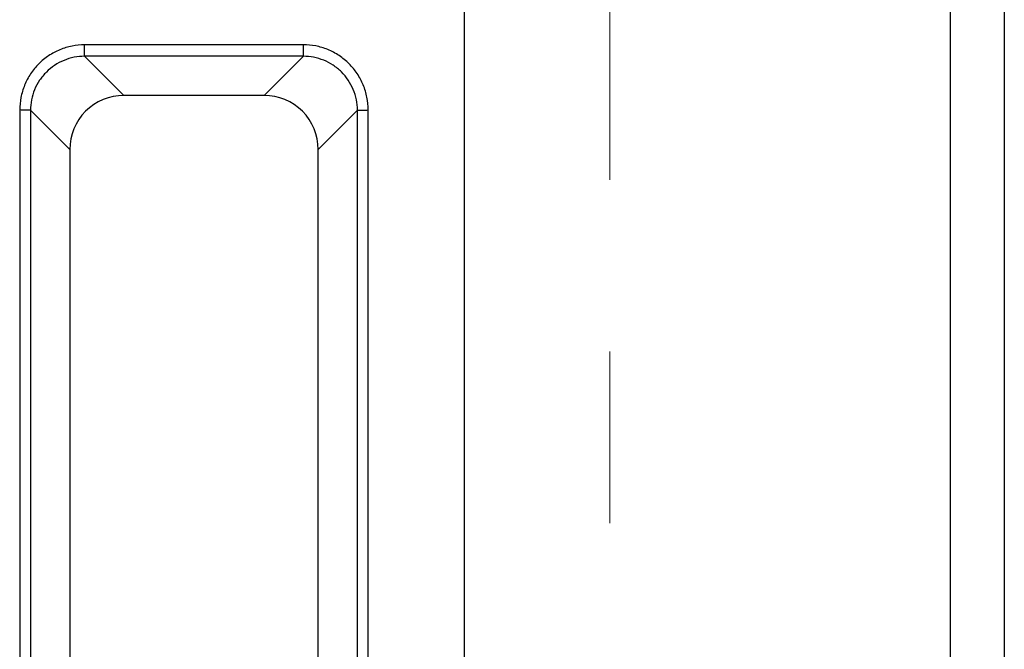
# Model space of a CAD drawing. Header units: millimetres. Extents: x 6362 to 6804, y -1856 to -1543.
# Tile 25 of 28: x 6722 to 6740, y -1649 to -1637. Entities that reach past the tile are written whole.
import ezdxf

# ---------------------------------------------------------------- set-up
doc = ezdxf.new("R2010")
doc.units = ezdxf.units.MM
doc.linetypes.add('CENTER2', pattern=[28.575, 19.05, -3.175, 3.175, -3.175])

msp = doc.modelspace()

# ---------------------------------------------------------------- linework, layer by layer
at = {"color": 7, "linetype": 'Continuous'}
for p, q in [((6729.93, -1630.597), (6729.93, -1672.6)), ((6738.93, -1630.597), (6738.93, -1672.6)), ((6739.93, -1631.597), (6739.93, -1671.6)), ((6722.905, -1637.624), (6722.905, -1637.411)), ((6726.954, -1637.411), (6722.905, -1637.411)), ((6726.954, -1637.624), (6726.954, -1637.411)), ((6726.954, -1637.624), (6722.905, -1637.624)), ((6722.905, -1637.624), (6723.629, -1638.348)), ((6726.954, -1637.624), (6726.23, -1638.348)), ((6726.23, -1638.348), (6723.629, -1638.348)), ((6721.704, -1638.617), (6721.703, -1649.575)), ((6721.904, -1638.622), (6722.63, -1639.347)), ((6727.956, -1638.622), (6727.23, -1639.347)), ((6728.156, -1649.575), (6728.155, -1638.617)), ((6722.63, -1639.347), (6722.63, -1648.849)), ((6727.23, -1648.849), (6727.23, -1639.347))]:
    msp.add_line(p, q, dxfattribs=at)
at = {"color": 6, "linetype": 'CENTER2', "lineweight": 5}
msp.add_line((6732.629, -1668.482), (6732.629, -1635.099), dxfattribs=at)
at = {"color": 7, "linetype": 'Continuous'}
for centre, start, end in [((6723.629, -1639.347), 89.986, 180.014), ((6726.231, -1639.347), 359.9872, 90.0128)]:
    msp.add_arc(centre, 0.999, start, end, dxfattribs=at)
for points, knots in [([(6722.905, -1637.411), (6722.827, -1637.411), (6722.67, -1637.426), (6722.444, -1637.495), (6722.235, -1637.607), (6722.051, -1637.759), (6721.899, -1637.944), (6721.787, -1638.156), (6721.719, -1638.383), (6721.704, -1638.539), (6721.704, -1638.617)], [0, 0, 0, 0, 0.123827, 0.248595, 0.373856, 0.499187, 0.625261, 0.751856, 0.876994, 1, 1, 1, 1]), ([(6728.155, -1638.617), (6728.155, -1638.538), (6728.14, -1638.379), (6728.07, -1638.151), (6727.957, -1637.94), (6727.805, -1637.755), (6727.62, -1637.604), (6727.41, -1637.493), (6727.186, -1637.425), (6727.031, -1637.411), (6726.954, -1637.411)], [0, 0, 0, 0, 0.125357, 0.251444, 0.377587, 0.503231, 0.628966, 0.754677, 0.87851, 1, 1, 1, 1]), ([(6722.905, -1637.624), (6722.775, -1637.624), (6722.513, -1637.675), (6722.234, -1637.861), (6722.067, -1638.064), (6721.973, -1638.24), (6721.916, -1638.428), (6721.904, -1638.557), (6721.904, -1638.622)], [0, 0, 0, 0, 0.248767, 0.498906, 0.625113, 0.75175, 0.876925, 1, 1, 1, 1]), ([(6727.956, -1638.622), (6727.955, -1638.491), (6727.903, -1638.227), (6727.714, -1637.949), (6727.509, -1637.783), (6727.334, -1637.692), (6727.147, -1637.636), (6727.018, -1637.624), (6726.954, -1637.624)], [0, 0, 0, 0, 0.250333, 0.501075, 0.627112, 0.753313, 0.87779, 1, 1, 1, 1]), ([(6721.904, -1638.622), (6721.887, -1638.621), (6721.854, -1638.622), (6721.804, -1638.621), (6721.754, -1638.618), (6721.721, -1638.617), (6721.704, -1638.617)], [0, 0, 0, 0, 0.249891, 0.499828, 0.749952, 1, 1, 1, 1]), ([(6721.904, -1638.622), (6721.902, -1640.354), (6721.904, -1644.005), (6721.903, -1647.656), (6721.903, -1649.575)], [0, 0, 0, 0, 0.474464, 1, 1, 1, 1]), ([(6727.956, -1638.622), (6727.972, -1638.621), (6728.006, -1638.622), (6728.056, -1638.621), (6728.105, -1638.618), (6728.139, -1638.617), (6728.155, -1638.617)], [0, 0, 0, 0, 0.249896, 0.499835, 0.749953, 1, 1, 1, 1]), ([(6727.956, -1649.575), (6727.956, -1647.655), (6727.956, -1644.004), (6727.957, -1640.353), (6727.956, -1638.622)], [0, 0, 0, 0, 0.525783, 1, 1, 1, 1])]:
    msp.add_open_spline(points, degree=3, knots=knots, dxfattribs=at)

doc.saveas('drawing.dxf')
